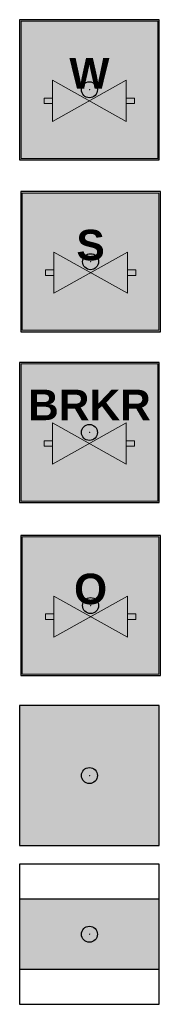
# Model space of a CAD drawing. Header units: millimetres. Extents: x -20879 to 80472, y -12121 to 39016.
# Tile 47 of 63: x 30685 to 31391, y 18758 to 23680. Entities that reach past the tile are written whole.
import ezdxf

# ---------------------------------------------------------------- set-up
doc = ezdxf.new("R2010")
doc.units = ezdxf.units.MM
doc.layers.add('DVD-VB-V_TEXT', color=7, linetype='Continuous')
doc.layers.add('FL6512--_NS', color=7, linetype='Continuous')
doc.layers.add('RVB-VB-V_Aanwijslijn', color=7, linetype='Continuous', true_color=0xff0001)
doc.styles.add('BURO-012', font='BUROFONT.shx', dxfattribs={"height": 1.2})
doc.styles.add('DVD_ALG 1.8mm_RE', font='arial.ttf', dxfattribs={"height": 1.8})

# ---------------------------------------------------------------- blocks, each defined once
blk = doc.blocks.new('RVB_NS_009_Icon')
at = {"layer": 'FL6512--_NS'}
h = blk.add_hatch(color=256, dxfattribs=at)
h.dxf.hatch_style = 1
h.paths.add_polyline_path([(3.499999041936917, 3.499999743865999), (-3.500000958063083, 3.499999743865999), (-3.500000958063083, -3.500000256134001), (3.499999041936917, -3.500000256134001)])
h.paths.add_polyline_path([(-3.430700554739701, 3.430699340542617), (3.430698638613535, 3.430699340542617), (3.430698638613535, -3.430699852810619), (-3.430700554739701, -3.430699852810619)], flags=16)
at = {"layer": 'FL6512--_NS', "linetype": 'Continuous', "lineweight": 0, "true_color": 0xf4f8f4}
h = blk.add_hatch(color=7, dxfattribs=at)
h.paths.add_polyline_path([(3.430698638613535, 3.430699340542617), (-3.430700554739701, 3.430699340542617), (-3.430700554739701, -3.430699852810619), (3.430698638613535, -3.430699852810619)])
h.paths.add_polyline_path([(1.848009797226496, 0.4722691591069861), (1.848009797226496, -0.4158026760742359), (2.263812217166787, -0.4158026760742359), (2.263812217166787, -0.6930042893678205), (1.848009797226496, -0.6930042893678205), (1.848009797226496, -1.581076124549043), (-9.58063196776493e-07, -0.5544034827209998), (-1.848011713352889, -1.581076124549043), (-1.848011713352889, -0.6930042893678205), (-2.263814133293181, -0.6930042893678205), (-2.263814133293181, -0.4158026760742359), (-1.848011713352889, -0.4158026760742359), (-1.848011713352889, 0.4722691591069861), (-9.58063196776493e-07, -0.5544034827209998)], flags=16)
at = {"layer": 'FL6512--_NS', "linetype": 'Continuous', "lineweight": 0, "true_color": 0x003478}
h = blk.add_hatch(color=156, dxfattribs=at)
h.paths.add_polyline_path([(-1.848011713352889, -1.581076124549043), (-9.580633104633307e-07, -0.5544034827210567), (-1.848011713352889, 0.4722691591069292)])
h.paths.add_polyline_path([(1.848009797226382, 0.4722691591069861), (-9.58063196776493e-07, -0.5544034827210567), (1.848009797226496, -1.581076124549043)])
at = {"layer": 'FL6512--_NS', "linetype": 'Continuous', "lineweight": 0, "true_color": 0x2e3032}
h = blk.add_hatch(color=250, dxfattribs=at)
h.paths.add_polyline_path([(-1.848011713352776, -0.6930042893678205), (-1.848011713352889, -0.4158026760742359), (-2.263814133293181, -0.4158026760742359), (-2.263814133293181, -0.6930042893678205)])
h.paths.add_polyline_path([(1.848009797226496, -0.4158026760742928), (1.848009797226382, -0.6930042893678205), (2.263812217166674, -0.6930042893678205), (2.263812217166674, -0.4158026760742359)])
at = {"layer": 'Defpoints'}
blk.add_lwpolyline([(-3.5, -3.5), (3.5, -3.5), (3.5, 3.5), (-3.5, 3.5)], close=True, dxfattribs=at)
at = {"layer": 'FL6512--_NS', "color": 250, "linetype": 'Continuous', "lineweight": 0, "true_color": 0x2e3032}
for points in [[(3.499999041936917, -3.500000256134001), (-3.500000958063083, -3.500000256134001), (-3.500000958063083, 3.499999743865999), (3.499999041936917, 3.499999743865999)], [(-1.848011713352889, -0.4158026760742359), (-2.263814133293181, -0.4158026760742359), (-2.263814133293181, -0.6930042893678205), (-1.848011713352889, -0.6930042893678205)], [(1.848009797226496, -0.4158026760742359), (2.263812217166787, -0.4158026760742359), (2.263812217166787, -0.6930042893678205), (1.848009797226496, -0.6930042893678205)]]:
    blk.add_lwpolyline(points, close=True, dxfattribs=at)
at = {"layer": 'FL6512--_NS', "color": 18, "linetype": 'Continuous', "lineweight": 0, "true_color": 0x000000}
for points in [[(3.430698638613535, -3.430699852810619), (-3.430700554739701, -3.430699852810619), (-3.430700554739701, 3.430699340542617), (3.430698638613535, 3.430699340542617)], [(-1.848011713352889, 0.4722691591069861), (1.848009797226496, -1.581076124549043), (1.848009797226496, 0.4722691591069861), (-1.848011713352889, -1.581076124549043)]]:
    blk.add_lwpolyline(points, close=True, dxfattribs=at)
at = {"layer": 'FL6512--_NS', "color": 250, "linetype": 'Continuous', "lineweight": 0, "true_color": 0x2e3032, "insert": (-9.58061946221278e-07, 0.8224508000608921), "char_height": 1.524608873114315, "width": 0.5625227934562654, "attachment_point": 5, "style": 'BURO-012'}
blk.add_mtext('{\\f@Arial Unicode MS|b1|i0|c0|p34;S}', dxfattribs=at)
blk = doc.blocks.new('RVB_NS_009')
at = {"layer": 'RVB-VB-V_Aanwijslijn'}
h = blk.add_hatch(color=256, dxfattribs=at)
h.dxf.hatch_style = 1
edge = h.paths.add_edge_path()
edge.add_arc((0, 0), 0.4, 0, 360)
at = {"layer": 'Defpoints'}
for points in [[(-0.01081208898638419, 0.007751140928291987), (0.01081208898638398, 0.007751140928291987)], [(-1.110223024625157e-16, 0.01657545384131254), (-1.040834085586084e-16, 0.007751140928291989)]]:
    blk.add_lwpolyline(points, dxfattribs=at)
at = {"layer": 'RVB-VB-V_Aanwijslijn'}
blk.add_line((0, 0.01033485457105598), (0, 0), dxfattribs=at)
blk.add_circle((0, 0), 0.4, dxfattribs=at)
blk.add_blockref('RVB_NS_009_Icon', (5.833335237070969e-08, 0))
at = {"layer": 'DVD-VB-V_TEXT', "lineweight": 5, "style": 'DVD_ALG 1.8mm_RE', "flags": 1}
blk.add_attdef('$RUIMTECODE', (8.120812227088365, 5.039125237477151), '', height=1.4, dxfattribs=at)
blk = doc.blocks.new('RVB_NS_010_Icon')
at = {"layer": 'FL6512--_NS', "true_color": 0x2e3032}
h = blk.add_hatch(color=250, dxfattribs=at)
h.dxf.hatch_style = 1
h.paths.add_polyline_path([(-3.500000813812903, 3.499999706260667), (-3.500000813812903, -3.500000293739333), (3.499999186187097, -3.500000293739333), (3.499999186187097, 3.499999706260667)])
h.paths.add_polyline_path([(3.430698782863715, 3.430699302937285), (3.430698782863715, -3.430699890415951), (-3.430700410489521, -3.430699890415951), (-3.430700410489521, 3.430699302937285)], flags=16)
h.paths.add_polyline_path([(-1.848011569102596, 0.4722691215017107), (-8.138130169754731e-07, -0.554403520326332), (1.848009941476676, 0.4722691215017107), (1.848009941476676, -0.4158027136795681), (2.263812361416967, -0.4158027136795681), (2.263812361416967, -0.6930043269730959), (1.848009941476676, -0.6930043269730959), (1.848009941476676, -1.581076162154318), (-8.138129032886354e-07, -0.554403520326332), (-1.848011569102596, -1.581076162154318), (-1.848011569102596, -0.6930043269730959), (-2.263813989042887, -0.6930043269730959), (-2.263813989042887, -0.4158027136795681), (-1.848011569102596, -0.4158027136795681)], flags=0)
h.paths.add_polyline_path([(-3.391145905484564, -0.3428611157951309), (3.248696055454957, -0.3428611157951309), (3.248696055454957, 3.251892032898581), (-3.391145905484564, 3.251892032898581)], flags=8)
at = {"layer": 'FL6512--_NS', "linetype": 'Continuous', "lineweight": 0, "true_color": 0xf4f8f4}
h = blk.add_hatch(color=7, dxfattribs=at)
h.paths.add_polyline_path([(3.430698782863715, 3.430699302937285), (-3.430700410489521, 3.430699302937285), (-3.430700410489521, -3.430699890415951), (3.430698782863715, -3.430699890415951)])
h.paths.add_polyline_path([(1.848009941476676, 0.4722691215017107), (1.848009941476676, -0.4158027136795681), (2.263812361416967, -0.4158027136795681), (2.263812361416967, -0.6930043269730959), (1.848009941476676, -0.6930043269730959), (1.848009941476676, -1.581076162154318), (-8.138130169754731e-07, -0.554403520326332), (-1.848011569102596, -1.581076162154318), (-1.848011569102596, -0.6930043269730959), (-2.263813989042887, -0.6930043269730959), (-2.263813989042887, -0.4158027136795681), (-1.848011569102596, -0.4158027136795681), (-1.848011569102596, 0.4722691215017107), (-8.138130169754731e-07, -0.554403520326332)], flags=16)
at = {"layer": 'FL6512--_NS', "linetype": 'Continuous', "lineweight": 0, "true_color": 0x003478}
h = blk.add_hatch(color=156, dxfattribs=at)
h.paths.add_polyline_path([(-1.848011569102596, -1.581076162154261), (-8.138130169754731e-07, -0.5544035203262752), (-1.848011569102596, 0.4722691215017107)])
h.paths.add_polyline_path([(1.848009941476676, 0.4722691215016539), (-8.138129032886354e-07, -0.554403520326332), (1.848009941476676, -1.581076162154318)])
at = {"layer": 'FL6512--_NS', "linetype": 'Continuous', "lineweight": 0, "true_color": 0x2e3032}
h = blk.add_hatch(color=250, dxfattribs=at)
h.paths.add_polyline_path([(-1.848011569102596, -0.6930043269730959), (-1.848011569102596, -0.4158027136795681), (-2.263813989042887, -0.4158027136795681), (-2.263813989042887, -0.6930043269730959)])
h.paths.add_polyline_path([(1.848009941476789, -0.4158027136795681), (1.848009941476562, -0.6930043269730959), (2.263812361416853, -0.6930043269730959), (2.263812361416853, -0.4158027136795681)])
at = {"layer": 'Defpoints'}
blk.add_lwpolyline([(-3.5, -3.5), (3.5, -3.5), (3.5, 3.5), (-3.5, 3.5)], close=True, dxfattribs=at)
at = {"layer": 'FL6512--_NS', "color": 250, "linetype": 'Continuous', "lineweight": 0, "true_color": 0x2e3032}
for points in [[(3.499999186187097, -3.500000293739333), (-3.500000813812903, -3.500000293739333), (-3.500000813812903, 3.499999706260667), (3.499999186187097, 3.499999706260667)], [(-1.848011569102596, 0.4722691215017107), (1.848009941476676, -1.581076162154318), (1.848009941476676, 0.4722691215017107), (-1.848011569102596, -1.581076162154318)], [(-1.848011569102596, -0.4158027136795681), (-2.263813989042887, -0.4158027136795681), (-2.263813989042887, -0.6930043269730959), (-1.848011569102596, -0.6930043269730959)], [(1.848009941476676, -0.4158027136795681), (2.263812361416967, -0.4158027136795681), (2.263812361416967, -0.6930043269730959), (1.848009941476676, -0.6930043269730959)]]:
    blk.add_lwpolyline(points, close=True, dxfattribs=at)
at = {"layer": 'FL6512--_NS', "color": 18, "linetype": 'Continuous', "lineweight": 0, "true_color": 0x000000}
blk.add_lwpolyline([(3.430698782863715, -3.430699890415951), (-3.430700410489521, -3.430699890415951), (-3.430700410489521, 3.430699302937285), (3.430698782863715, 3.430699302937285)], close=True, dxfattribs=at)
at = {"layer": 'FL6512--_NS', "color": 250, "linetype": 'Continuous', "lineweight": 0, "true_color": 0x2e3032, "insert": (-8.138130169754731e-07, 1.373485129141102), "char_height": 1.524608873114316, "width": 0.5625227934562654, "attachment_point": 5, "style": 'BURO-012'}
blk.add_mtext('{\\f@Arial Unicode MS|b1|i0|c0|p34;BRKR}', dxfattribs=at)
blk = doc.blocks.new('RVB_NS_010')
at = {"layer": 'RVB-VB-V_Aanwijslijn'}
h = blk.add_hatch(color=256, dxfattribs=at)
h.dxf.hatch_style = 1
edge = h.paths.add_edge_path()
edge.add_arc((0, 0), 0.4, 0, 360)
at = {"layer": 'Defpoints'}
for points in [[(-0.01081208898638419, 0.007751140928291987), (0.01081208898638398, 0.007751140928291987)], [(-1.110223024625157e-16, 0.01657545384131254), (-1.040834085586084e-16, 0.007751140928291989)]]:
    blk.add_lwpolyline(points, dxfattribs=at)
at = {"layer": 'RVB-VB-V_Aanwijslijn'}
blk.add_line((0, 0.01033485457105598), (0, 0), dxfattribs=at)
blk.add_circle((0, 0), 0.4, dxfattribs=at)
blk.add_blockref('RVB_NS_010_Icon', (5.833335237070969e-08, 0))
at = {"layer": 'DVD-VB-V_TEXT', "lineweight": 5, "style": 'DVD_ALG 1.8mm_RE', "flags": 1}
blk.add_attdef('$RUIMTECODE', (8.120812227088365, 5.039125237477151), '', height=1.4, dxfattribs=at)
blk = doc.blocks.new('RVB_NS_011_Icon')
at = {"layer": 'FL6512--_NS', "true_color": 0x2e3032}
h = blk.add_hatch(color=250, dxfattribs=at)
h.dxf.hatch_style = 1
h.paths.add_polyline_path([(3.500001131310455, 3.499999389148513), (-3.499998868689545, 3.499999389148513), (-3.499998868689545, -3.500000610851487), (3.500001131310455, -3.500000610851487)])
h.paths.add_polyline_path([(-3.430698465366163, 3.430698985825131), (3.430700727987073, 3.430698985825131), (3.430700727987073, -3.430700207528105), (-3.430698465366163, -3.430700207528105)], flags=16)
h.paths.add_polyline_path([(-1.848009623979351, 0.4722688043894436), (1.131310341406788e-06, -0.5544038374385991), (1.848011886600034, 0.4722688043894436), (1.848011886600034, -0.4158030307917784), (2.263814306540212, -0.4158030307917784), (2.263814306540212, -0.693004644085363), (1.848011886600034, -0.693004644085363), (1.848011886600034, -1.581076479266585), (1.131310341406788e-06, -0.5544038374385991), (-1.848009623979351, -1.581076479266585), (-1.848009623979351, -0.693004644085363), (-2.263812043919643, -0.693004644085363), (-2.263812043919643, -0.4158030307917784), (-1.848009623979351, -0.4158030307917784)], flags=0)
h.paths.add_polyline_path([(-1.209518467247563, -0.8938957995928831), (1.198166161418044, -0.8938957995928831), (1.198166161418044, 2.700857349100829), (-1.209518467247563, 2.700857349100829)], flags=8)
at = {"layer": 'FL6512--_NS', "linetype": 'Continuous', "lineweight": 0, "true_color": 0xf4f8f4}
h = blk.add_hatch(color=7, dxfattribs=at)
h.paths.add_polyline_path([(3.430700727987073, 3.430698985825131), (-3.430698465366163, 3.430698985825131), (-3.430698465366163, -3.430700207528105), (3.430700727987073, -3.430700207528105)])
h.paths.add_polyline_path([(1.848011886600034, 0.4722688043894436), (1.848011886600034, -0.4158030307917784), (2.263814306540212, -0.4158030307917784), (2.263814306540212, -0.693004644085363), (1.848011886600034, -0.693004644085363), (1.848011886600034, -1.581076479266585), (1.131310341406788e-06, -0.5544038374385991), (-1.848009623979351, -1.581076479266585), (-1.848009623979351, -0.693004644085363), (-2.263812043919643, -0.693004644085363), (-2.263812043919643, -0.4158030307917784), (-1.848009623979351, -0.4158030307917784), (-1.848009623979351, 0.4722688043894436), (1.131310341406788e-06, -0.5544038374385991)], flags=16)
at = {"layer": 'FL6512--_NS', "linetype": 'Continuous', "lineweight": 0, "true_color": 0x003478}
h = blk.add_hatch(color=156, dxfattribs=at)
h.paths.add_polyline_path([(-1.848009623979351, -1.581076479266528), (1.131310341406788e-06, -0.5544038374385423), (-1.848009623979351, 0.4722688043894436)])
h.paths.add_polyline_path([(1.848011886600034, 0.4722688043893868), (1.131310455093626e-06, -0.5544038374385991), (1.848011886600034, -1.581076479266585)])
at = {"layer": 'FL6512--_NS', "linetype": 'Continuous', "lineweight": 0, "true_color": 0x2e3032}
h = blk.add_hatch(color=250, dxfattribs=at)
h.paths.add_polyline_path([(-1.848009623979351, -0.693004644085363), (-1.848009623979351, -0.4158030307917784), (-2.263812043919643, -0.4158030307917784), (-2.263812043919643, -0.693004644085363)])
h.paths.add_polyline_path([(1.848011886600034, -0.4158030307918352), (1.84801188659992, -0.693004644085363), (2.263814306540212, -0.693004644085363), (2.263814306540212, -0.4158030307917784)])
at = {"layer": 'Defpoints'}
blk.add_lwpolyline([(-3.5, -3.5), (3.5, -3.5), (3.5, 3.5), (-3.5, 3.5)], close=True, dxfattribs=at)
at = {"layer": 'FL6512--_NS', "color": 250, "linetype": 'Continuous', "lineweight": 0, "true_color": 0x2e3032}
for points in [[(3.500001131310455, -3.500000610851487), (-3.499998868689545, -3.500000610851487), (-3.499998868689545, 3.499999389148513), (3.500001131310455, 3.499999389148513)], [(-1.848009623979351, -0.4158030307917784), (-2.263812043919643, -0.4158030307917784), (-2.263812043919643, -0.693004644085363), (-1.848009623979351, -0.693004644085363)], [(1.848011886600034, -0.4158030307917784), (2.263814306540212, -0.4158030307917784), (2.263814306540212, -0.693004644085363), (1.848011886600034, -0.693004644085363)]]:
    blk.add_lwpolyline(points, close=True, dxfattribs=at)
at = {"layer": 'FL6512--_NS', "color": 18, "linetype": 'Continuous', "lineweight": 0, "true_color": 0x000000}
for points in [[(3.430700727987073, -3.430700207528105), (-3.430698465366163, -3.430700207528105), (-3.430698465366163, 3.430698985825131), (3.430700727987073, 3.430698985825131)], [(-1.848009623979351, 0.4722688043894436), (1.848011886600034, -1.581076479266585), (1.848011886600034, 0.4722688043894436), (-1.848009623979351, -1.581076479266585)]]:
    blk.add_lwpolyline(points, close=True, dxfattribs=at)
at = {"layer": 'FL6512--_NS', "color": 250, "linetype": 'Continuous', "lineweight": 0, "true_color": 0x2e3032, "insert": (1.131311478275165e-06, 0.8224504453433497), "char_height": 1.524608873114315, "width": 0.5625227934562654, "attachment_point": 5, "style": 'BURO-012'}
blk.add_mtext('{\\f@Arial Unicode MS|b1|i0|c0|p34;O}', dxfattribs=at)
blk = doc.blocks.new('RVB_NS_011')
at = {"layer": 'RVB-VB-V_Aanwijslijn'}
h = blk.add_hatch(color=256, dxfattribs=at)
h.dxf.hatch_style = 1
edge = h.paths.add_edge_path()
edge.add_arc((0, 0), 0.4, 0, 360)
at = {"layer": 'Defpoints'}
for points in [[(-0.01081208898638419, 0.007751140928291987), (0.01081208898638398, 0.007751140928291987)], [(-1.110223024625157e-16, 0.01657545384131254), (-1.040834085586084e-16, 0.007751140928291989)]]:
    blk.add_lwpolyline(points, dxfattribs=at)
at = {"layer": 'RVB-VB-V_Aanwijslijn'}
blk.add_line((0, 0.01033485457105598), (0, 0), dxfattribs=at)
blk.add_circle((0, 0), 0.4, dxfattribs=at)
blk.add_blockref('RVB_NS_011_Icon', (5.833335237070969e-08, 0))
at = {"layer": 'DVD-VB-V_TEXT', "lineweight": 5, "style": 'DVD_ALG 1.8mm_RE', "flags": 1}
blk.add_attdef('$RUIMTECODE', (8.120812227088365, 5.039125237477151), '', height=1.4, dxfattribs=at)
blk = doc.blocks.new('RVB_NS_013_Icon')
at = {"layer": 'FL6512--_NS', "true_color": 0xfecb00}
h = blk.add_hatch(color=40, dxfattribs=at)
h.paths.add_polyline_path([(-3.5, 1.75), (-3.5, -1.75), (3.5, -1.75), (3.5, 1.75)])
h.paths.add_polyline_path([(0.06295141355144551, -0.1771327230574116), (-0.4009697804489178, 1.01853349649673), (1.65032714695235, 0.4160816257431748), (1.593086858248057, 0.7439089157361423), (2.382587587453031, 0.04428622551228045), (1.478608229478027, -0.2031470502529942), (1.612166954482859, 0.07004235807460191), (0.3338151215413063, 0.3250188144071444), (0.8980239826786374, -1.018533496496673), (-2.261047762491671, 0.2885929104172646), (-1.993930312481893, 0.3978686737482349), (-2.051169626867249, 0.7256959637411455)], flags=16)
at = {"layer": 'FL6512--_NS', "true_color": 0x2e3032}
blk.add_hatch(color=250, dxfattribs=at).paths.add_polyline_path([(0.898023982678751, -1.018533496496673), (0.33381512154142, 0.3250188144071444), (1.612166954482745, 0.07004235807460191), (1.478608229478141, -0.2031470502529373), (2.382587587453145, 0.04428622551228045), (1.593086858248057, 0.7439089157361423), (1.650327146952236, 0.4160816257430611), (-0.4009697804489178, 1.01853349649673), (0.06295141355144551, -0.1771327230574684), (-2.051169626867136, 0.7256959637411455), (-1.993930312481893, 0.3978686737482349), (-2.261047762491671, 0.2885929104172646)])
at = {"layer": 'Defpoints'}
blk.add_lwpolyline([(-3.5, -3.5), (3.5, -3.5), (3.5, 3.5), (-3.5, 3.5)], close=True, dxfattribs=at)
at = {"layer": 'FL6512--_NS', "color": 250, "linetype": 'Continuous', "true_color": 0x2e3032}
blk.add_lwpolyline([(-3.5, -1.75), (3.5, -1.75), (3.5, 1.75), (-3.5, 1.75)], close=True, dxfattribs=at)
blk = doc.blocks.new('RVB_NS_013')
at = {"layer": 'RVB-VB-V_Aanwijslijn'}
h = blk.add_hatch(color=256, dxfattribs=at)
h.dxf.hatch_style = 1
edge = h.paths.add_edge_path()
edge.add_arc((0, 0), 0.4, 0, 360)
at = {"layer": 'Defpoints'}
for points in [[(-0.01081208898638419, 0.007751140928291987), (0.01081208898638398, 0.007751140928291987)], [(-1.110223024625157e-16, 0.01657545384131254), (-1.040834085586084e-16, 0.007751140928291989)]]:
    blk.add_lwpolyline(points, dxfattribs=at)
at = {"layer": 'RVB-VB-V_Aanwijslijn'}
blk.add_line((0, 0.01033485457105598), (0, 0), dxfattribs=at)
blk.add_circle((0, 0), 0.4, dxfattribs=at)
blk.add_blockref('RVB_NS_013_Icon', (5.833335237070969e-08, 0))
at = {"layer": 'DVD-VB-V_TEXT', "lineweight": 5, "style": 'DVD_ALG 1.8mm_RE', "flags": 1}
blk.add_attdef('$RUIMTECODE', (8.120812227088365, 5.039125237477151), '', height=1.4, dxfattribs=at)
blk = doc.blocks.new('RVB_NS_008_v02_Icon')
at = {"layer": 'FL6512--_NS', "true_color": 0x2e3032}
h = blk.add_hatch(color=250, dxfattribs=at)
h.dxf.hatch_style = 1
h.paths.add_polyline_path([(-3.499998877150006, 3.500000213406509), (-3.499998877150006, -3.499999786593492), (3.500001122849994, -3.499999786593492), (3.500001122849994, 3.500000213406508)])
h.paths.add_polyline_path([(-3.430698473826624, 3.430699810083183), (-3.430698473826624, -3.43069938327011), (3.430700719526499, -3.43069938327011), (3.430700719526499, 3.430699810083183)], flags=16)
h.paths.add_polyline_path([(-1.382417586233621, -0.8938949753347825), (1.376226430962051, -0.8938949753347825), (1.376226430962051, 2.700858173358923), (-1.382417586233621, 2.700858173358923)], flags=8)
at = {"layer": 'FL6512--_NS', "linetype": 'Continuous', "lineweight": 0, "true_color": 0xf4f8f4}
h = blk.add_hatch(color=7, dxfattribs=at)
h.paths.add_polyline_path([(3.430700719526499, 3.430699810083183), (-3.430698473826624, 3.430699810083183), (-3.430698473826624, -3.43069938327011), (3.430700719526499, -3.43069938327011)])
h.paths.add_polyline_path([(1.848011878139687, 0.4722696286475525), (1.848011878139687, -0.4158022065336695), (2.263814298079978, -0.4158022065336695), (2.263814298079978, -0.6930038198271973), (1.848011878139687, -0.6930038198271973), (1.848011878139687, -1.581075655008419), (1.122850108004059e-06, -0.5544030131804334), (-1.848009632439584, -1.581075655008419), (-1.848009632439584, -0.6930038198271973), (-2.263812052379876, -0.6930038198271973), (-2.263812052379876, -0.4158022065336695), (-1.848009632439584, -0.4158022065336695), (-1.848009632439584, 0.4722696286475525), (1.122850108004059e-06, -0.5544030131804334)], flags=16)
at = {"layer": 'FL6512--_NS', "linetype": 'Continuous', "lineweight": 0, "true_color": 0x003478}
h = blk.add_hatch(color=156, dxfattribs=at)
h.paths.add_polyline_path([(-1.848009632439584, -1.581075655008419), (1.122850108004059e-06, -0.5544030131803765), (-1.848009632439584, 0.4722696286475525)])
h.paths.add_polyline_path([(1.848011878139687, 0.4722696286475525), (1.122850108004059e-06, -0.5544030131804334), (1.848011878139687, -1.581075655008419)])
at = {"layer": 'FL6512--_NS', "linetype": 'Continuous', "lineweight": 0, "true_color": 0x2e3032}
h = blk.add_hatch(color=250, dxfattribs=at)
h.paths.add_polyline_path([(-1.848009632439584, -0.6930038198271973), (-1.848009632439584, -0.4158022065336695), (-2.263812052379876, -0.4158022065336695), (-2.263812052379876, -0.6930038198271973)])
h.paths.add_polyline_path([(1.848011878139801, -0.4158022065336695), (1.848011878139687, -0.6930038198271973), (2.263814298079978, -0.6930038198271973), (2.263814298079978, -0.4158022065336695)])
at = {"layer": 'Defpoints'}
blk.add_lwpolyline([(-3.5, -3.5), (3.5, -3.5), (3.5, 3.5), (-3.5, 3.5)], close=True, dxfattribs=at)
at = {"layer": 'FL6512--_NS', "color": 250, "linetype": 'Continuous', "lineweight": 0, "true_color": 0x2e3032}
for points in [[(3.500001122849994, -3.499999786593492), (-3.499998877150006, -3.499999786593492), (-3.499998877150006, 3.500000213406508), (3.500001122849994, 3.500000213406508)], [(-1.848009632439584, -0.4158022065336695), (-2.263812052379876, -0.4158022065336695), (-2.263812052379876, -0.6930038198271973), (-1.848009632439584, -0.6930038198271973)], [(1.848011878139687, -0.4158022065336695), (2.263814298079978, -0.4158022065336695), (2.263814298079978, -0.6930038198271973), (1.848011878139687, -0.6930038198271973)]]:
    blk.add_lwpolyline(points, close=True, dxfattribs=at)
at = {"layer": 'FL6512--_NS', "color": 18, "linetype": 'Continuous', "lineweight": 0, "true_color": 0x000000}
for points in [[(3.430700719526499, -3.43069938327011), (-3.430698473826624, -3.43069938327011), (-3.430698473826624, 3.430699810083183), (3.430700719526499, 3.430699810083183)], [(-1.848009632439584, 0.4722696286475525), (1.848011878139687, -1.581075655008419), (1.848011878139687, 0.4722696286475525), (-1.848009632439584, -1.581075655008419)]]:
    blk.add_lwpolyline(points, close=True, dxfattribs=at)
at = {"layer": 'FL6512--_NS', "color": 250, "linetype": 'Continuous', "lineweight": 0, "true_color": 0x2e3032, "insert": (1.122851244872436e-06, 0.8224512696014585), "char_height": 1.524608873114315, "width": 0.5625227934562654, "attachment_point": 5, "style": 'BURO-012'}
blk.add_mtext('{\\f@Arial Unicode MS|b1|i0|c0|p34;W}', dxfattribs=at)
blk = doc.blocks.new('RVB_NS_008_v02')
at = {"layer": 'RVB-VB-V_Aanwijslijn'}
h = blk.add_hatch(color=256, dxfattribs=at)
h.dxf.hatch_style = 1
edge = h.paths.add_edge_path()
edge.add_arc((0, 0), 0.4, 0, 360)
at = {"layer": 'Defpoints'}
for points in [[(-0.01081208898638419, 0.007751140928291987), (0.01081208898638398, 0.007751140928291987)], [(-1.110223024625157e-16, 0.01657545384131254), (-1.040834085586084e-16, 0.007751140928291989)]]:
    blk.add_lwpolyline(points, dxfattribs=at)
at = {"layer": 'RVB-VB-V_Aanwijslijn'}
blk.add_line((0, 0.01033485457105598), (0, 0), dxfattribs=at)
blk.add_circle((0, 0), 0.4, dxfattribs=at)
blk.add_blockref('RVB_NS_008_v02_Icon', (5.833335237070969e-08, 0))
at = {"layer": 'DVD-VB-V_TEXT', "lineweight": 5, "style": 'DVD_ALG 1.8mm_RE', "flags": 1}
blk.add_attdef('$RUIMTECODE', (8.120812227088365, 5.039125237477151), '', height=1.4, dxfattribs=at)
blk = doc.blocks.new('RVB_NS_012_v03_Icon')
at = {"layer": 'FL6512--_NS', "lineweight": 0, "true_color": 0x008542}
h = blk.add_hatch(color=116, dxfattribs=at)
h.dxf.hatch_style = 1
edge = h.paths.add_edge_path(flags=16)
edge.add_line((-0.1658633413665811, 1.151733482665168), (-0.6569784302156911, 0.7266977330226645))
edge.add_line((-0.6569784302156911, 0.7266977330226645), (-0.8137768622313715, 0.3441515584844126))
edge.add_arc((-0.5045051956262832, -0.1645526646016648), 0.5953393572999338, 121.2979154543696, 150.0636942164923)
edge.add_arc((-1.235626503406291, 0.5285920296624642), 0.4507442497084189, 281.37018497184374, 298.51954873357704, ccw=False)
edge.add_arc((-1.23584117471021, 0.5252235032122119), 0.4474850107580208, 264.0069419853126, 281.48216250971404, ccw=False)
edge.add_arc((-1.677276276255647, 0.4841575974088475), 0.5647952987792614, 314.3357916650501, 334.8892770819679)
edge.add_line((-1.165860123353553, 0.2444760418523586), (-0.9965450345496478, 0.6050389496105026))
edge.add_line((-0.9965450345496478, 0.6050389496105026), (-0.9211557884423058, 0.6664283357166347))
edge.add_line((-0.9211557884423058, 0.6664283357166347), (-0.7539274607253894, 0.8022969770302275))
edge.add_line((-0.7539274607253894, 0.8022969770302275), (-0.4784102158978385, 1.026364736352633))
edge.add_line((-0.4784102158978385, 1.026364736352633), (-0.1658633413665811, 1.151733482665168))
edge = h.paths.add_edge_path(flags=16)
edge.add_arc((-9.340617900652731, 8.10379872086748), 13.4437028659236, 328.10910707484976, 335.4890574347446, ccw=False)
edge.add_arc((-0.5174767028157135, 2.78411166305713), 3.145281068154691, 322.8328943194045, 325.47435851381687, ccw=False)
edge.add_arc((0.5637849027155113, 2.168455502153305), 1.918610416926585, 298.6997767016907, 317.97032099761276, ccw=False)
edge.add_arc((-8.610762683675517, 24.649364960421), 26.18811181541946, 290.79215988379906, 292.6756989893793, ccw=False)
edge.add_line((0.6854681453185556, 0.1667733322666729), (-0.07073429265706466, -0.07003429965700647))
edge.add_line((-0.07073429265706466, -0.07003429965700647), (-0.5696893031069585, -0.2125528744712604))
edge.add_line((-0.5696893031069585, -0.2125528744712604), (-0.9322856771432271, -0.324691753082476))
edge.add_arc((-0.9476001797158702, -0.2501269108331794), 0.07612128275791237, 178.7998251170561, 281.6062956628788, ccw=False)
edge.add_arc((-0.4914962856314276, -0.1754897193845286), 0.5371974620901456, 160.0337873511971, 187.8147200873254, ccw=False)
edge.add_arc((-0.573786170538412, -0.1797688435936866), 0.4624317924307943, 135.5937856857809, 156.0507402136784, ccw=False)
edge.add_arc((-0.3993131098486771, -0.3243995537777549), 0.6885344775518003, 109.93650927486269, 137.1552593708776, ccw=False)
edge.add_line((-0.6340886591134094, 0.32287177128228), (-0.3288217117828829, 0.4122608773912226))
edge.add_line((-0.3288217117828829, 0.4122608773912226), (-0.2013529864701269, 0.4518104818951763))
edge.add_line((-0.2013529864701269, 0.4518104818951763), (0.3162918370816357, 0.692468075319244))
edge.add_arc((-2.706649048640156, -0.04766573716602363), 3.112229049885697, 13.75759789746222, 20.55493849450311)
edge.add_line((0.2074429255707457, 1.045054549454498), (0.1672633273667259, 1.140883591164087))
edge.add_line((0.1672633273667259, 1.140883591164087), (0.142273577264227, 1.190093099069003))
edge.add_arc((-0.04455780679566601, 1.11316160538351), 0.2020505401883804, 22.38037727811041, 51.47007336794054)
edge.add_line((0.08130418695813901, 1.271222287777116), (0.05330446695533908, 1.285712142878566))
edge.add_line((0.05330446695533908, 1.285712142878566), (-0.3431715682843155, 1.292012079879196))
edge.add_line((-0.3431715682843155, 1.292012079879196), (-0.4990600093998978, 1.28823211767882))
edge.add_line((-0.4990600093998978, 1.28823211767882), (-0.5382596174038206, 1.283192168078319))
edge.add_line((-0.5382596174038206, 1.283192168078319), (-0.8267967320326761, 1.178543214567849))
edge.add_line((-0.8267967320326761, 1.178543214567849), (-1.031894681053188, 1.104133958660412))
edge.add_line((-1.031894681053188, 1.104133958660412), (-1.12149378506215, 1.036094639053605))
edge.add_line((-1.12149378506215, 1.036094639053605), (-1.593499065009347, 0.6777682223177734))
edge.add_line((-1.593499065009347, 0.6777682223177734), (-1.768357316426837, 0.291652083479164))
edge.add_arc((-2.202213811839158, 0.4881543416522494), 0.4762820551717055, 245.6167787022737, 335.63327976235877, ccw=False)
edge.add_line((-2.39884101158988, 0.05435445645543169), (-2.003134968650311, 0.9273857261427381))
edge.add_line((-2.003134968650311, 0.9273857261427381), (-1.978565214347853, 0.9705052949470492))
edge.add_line((-1.978565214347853, 0.9705052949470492), (-1.972055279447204, 0.9786952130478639))
edge.add_line((-1.972055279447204, 0.9786952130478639), (-1.964215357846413, 0.9883551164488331))
edge.add_line((-1.964215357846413, 0.9883551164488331), (-1.927395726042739, 1.0220947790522))
edge.add_line((-1.927395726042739, 1.0220947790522), (-1.29194208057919, 1.504809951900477))
edge.add_line((-1.29194208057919, 1.504809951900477), (-1.271712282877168, 1.518669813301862))
edge.add_line((-1.271712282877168, 1.518669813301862), (-1.253722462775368, 1.528399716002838))
edge.add_line((-1.253722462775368, 1.528399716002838), (-1.251202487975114, 1.529869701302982))
edge.add_line((-1.251202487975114, 1.529869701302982), (-1.227122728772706, 1.539879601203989))
edge.add_line((-1.227122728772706, 1.539879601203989), (-0.5071099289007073, 1.84955650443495))
edge.add_arc((-0.3081296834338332, 1.416386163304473), 0.4766861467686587, 92.33630143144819, 114.67206130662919, ccw=False)
edge.add_arc((-42.52322347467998, 821.61510163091), 820.8077295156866, 272.9467308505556, 273.0421379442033)
edge.add_arc((1.025520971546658, 2.322734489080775), 0.3588542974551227, 271.8897402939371, 346.2701742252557)
edge.add_arc((0.621819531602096, 2.529287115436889), 0.8068835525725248, 338.8049068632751, 343.4290539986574)
edge.add_arc((-17.27305644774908, 7.865368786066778), 19.48040354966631, 343.3972927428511, 345.1706228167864)
edge.add_line((1.558499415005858, 2.87952620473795), (2.891566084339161, 2.87952620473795))
edge.add_line((2.891566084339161, 2.87952620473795), (2.891566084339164, 2.526449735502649))
h.paths.add_polyline_path([(-2.892406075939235, -2.225522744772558), (-0.4247907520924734, -2.225522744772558), (-0.4247907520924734, -2.459670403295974), (-0.6027289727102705, -2.459670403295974), (-0.6027289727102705, -2.342491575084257), (-2.892406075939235, -2.342491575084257)], flags=16)
edge = h.paths.add_edge_path(flags=16)
edge.add_line((0.7892071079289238, -2.857826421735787), (-0.7814371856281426, -2.857826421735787))
edge.add_line((-0.7814371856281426, -2.857826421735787), (-0.7814371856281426, -2.539749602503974))
edge.add_line((-0.7814371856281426, -2.539749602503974), (-0.2269027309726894, -2.539749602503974))
edge.add_line((-0.2269027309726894, -2.539749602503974), (-0.2269027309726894, -1.141513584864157))
edge.add_line((-0.2269027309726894, -1.141513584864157), (-0.8085969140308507, -1.141513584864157))
edge.add_arc((0.06110622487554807, -1.14340250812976), 0.869705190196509, 134.5971850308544, 179.8755585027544, ccw=False)
edge.add_arc((-0.02177049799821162, -1.101384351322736), 0.782153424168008, 88.12030069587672, 132.4348369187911, ccw=False)
edge.add_arc((0.01370145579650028, -1.162010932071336), 0.8424163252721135, 59.019629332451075, 90.6676703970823, ccw=False)
edge.add_arc((0.02263812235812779, -1.103063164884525), 0.7876043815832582, 11.642909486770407, 57.36941142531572, ccw=False)
edge.add_arc((-0.07651251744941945, -1.141921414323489), 0.8927394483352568, 0.026174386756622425, 12.801367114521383, ccw=False)
edge.add_line((0.8162268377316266, -1.141513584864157), (0.2345326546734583, -1.141513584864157))
edge.add_line((0.2345326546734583, -1.141513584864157), (0.2345326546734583, -2.539749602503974))
edge.add_line((0.2345326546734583, -2.539749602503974), (0.7892071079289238, -2.539749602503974))
edge.add_line((0.7892071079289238, -2.539749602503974), (0.7892071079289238, -2.857826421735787))
h.paths.add_polyline_path([(2.864336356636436, -2.342491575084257), (0.6104988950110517, -2.342491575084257), (0.6104988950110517, -2.459670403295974), (0.4325606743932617, -2.459670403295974), (0.4325606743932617, -2.225522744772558), (2.864336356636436, -2.225522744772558)], flags=16)
edge = h.paths.add_edge_path(flags=16)
edge.add_line((-0.8348466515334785, 0.8638963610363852), (-1.076484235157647, 0.6674783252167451))
edge.add_line((-1.076484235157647, 0.6674783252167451), (-1.254948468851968, 0.2870383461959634))
edge.add_arc((-1.677583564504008, 0.4845238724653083), 0.4664986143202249, 306.51200391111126, 334.9546347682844, ccw=False)
edge.add_arc((-1.679503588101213, 0.4868902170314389), 0.4695429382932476, 291.09865725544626, 306.52850537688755, ccw=False)
edge.add_arc((-1.678233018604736, 0.4884749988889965), 0.4705673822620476, 250.3959863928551, 290.884863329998, ccw=False)
edge.add_arc((-2.202189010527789, 0.4891235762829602), 0.5754049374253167, 309.5090109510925, 335.7158696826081)
edge.add_line((-1.677697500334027, 0.2524814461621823), (-1.513839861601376, 0.6142088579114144))
edge.add_line((-1.513839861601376, 0.6142088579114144), (-1.205142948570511, 0.8486365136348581))
edge.add_line((-1.205142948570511, 0.8486365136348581), (-1.045474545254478, 0.9698053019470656))
edge.add_line((-1.045474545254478, 0.9698053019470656), (-0.984155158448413, 1.016494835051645))
edge.add_line((-0.984155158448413, 1.016494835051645), (-0.6912780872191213, 1.122683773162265))
edge.add_line((-0.6912780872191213, 1.122683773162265), (-0.5117298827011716, 1.187783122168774))
edge.add_line((-0.5117298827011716, 1.187783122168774), (-0.4602103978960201, 1.191283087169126))
edge.add_line((-0.4602103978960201, 1.191283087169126), (-0.3281917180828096, 1.193103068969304))
edge.add_line((-0.3281917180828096, 1.193103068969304), (-0.5290897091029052, 1.112463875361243))
edge.add_line((-0.5290897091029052, 1.112463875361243), (-0.6664283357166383, 1.000884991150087))
edge.add_line((-0.6664283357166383, 1.000884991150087), (-0.8348466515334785, 0.8638963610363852))
h.paths.add_polyline_path([(-0.08606413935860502, 1.090274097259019), (0.05162448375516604, 1.150403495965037), (0.08900410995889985, 1.073614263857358), (-0.2896221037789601, 0.7486775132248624), (-0.4012709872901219, 0.4931800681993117), (-0.6888281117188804, 0.4039309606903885), (-0.5753592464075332, 0.6667783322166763)], flags=16)
h.paths.add_polyline_path([(-3.5, 3.5), (-3.5, -3.5), (3.5, -3.5), (3.5, 3.5)])
at = {"layer": 'FL6512--_NS', "lineweight": 0, "true_color": 0xf4f8f4}
h = blk.add_hatch(color=7, dxfattribs=at)
h.dxf.hatch_style = 1
edge = h.paths.add_edge_path()
edge.add_arc((-9.340617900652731, 8.10379872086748), 13.4437028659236, 328.1091070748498, 335.4890574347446)
edge.add_line((2.891566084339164, 2.526449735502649), (2.891566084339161, 2.87952620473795))
edge.add_line((2.891566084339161, 2.87952620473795), (1.558499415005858, 2.87952620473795))
edge.add_arc((-17.27305644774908, 7.865368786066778), 19.48040354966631, 343.3972927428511, 345.1706228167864, ccw=False)
edge.add_arc((0.621819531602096, 2.529287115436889), 0.8068835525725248, 338.80490686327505, 343.4290539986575, ccw=False)
edge.add_arc((1.025520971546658, 2.322734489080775), 0.3588542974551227, 271.889740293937, 346.27017422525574, ccw=False)
edge.add_arc((-42.52322347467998, 821.61510163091), 820.8077295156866, 272.9467308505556, 273.04213794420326, ccw=False)
edge.add_arc((-0.3081296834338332, 1.416386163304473), 0.4766861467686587, 92.33630143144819, 114.6720613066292)
edge.add_line((-0.5071099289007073, 1.84955650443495), (-1.227122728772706, 1.539879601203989))
edge.add_line((-1.227122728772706, 1.539879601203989), (-1.251202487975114, 1.529869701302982))
edge.add_line((-1.251202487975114, 1.529869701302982), (-1.253722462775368, 1.528399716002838))
edge.add_line((-1.253722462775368, 1.528399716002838), (-1.271712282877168, 1.518669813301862))
edge.add_line((-1.271712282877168, 1.518669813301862), (-1.29194208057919, 1.504809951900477))
edge.add_line((-1.29194208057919, 1.504809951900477), (-1.927395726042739, 1.0220947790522))
edge.add_line((-1.927395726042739, 1.0220947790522), (-1.964215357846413, 0.9883551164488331))
edge.add_line((-1.964215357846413, 0.9883551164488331), (-1.972055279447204, 0.9786952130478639))
edge.add_line((-1.972055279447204, 0.9786952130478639), (-1.978565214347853, 0.9705052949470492))
edge.add_line((-1.978565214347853, 0.9705052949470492), (-2.003134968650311, 0.9273857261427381))
edge.add_line((-2.003134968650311, 0.9273857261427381), (-2.39884101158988, 0.05435445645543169))
edge.add_arc((-2.202213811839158, 0.4881543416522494), 0.4762820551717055, 245.6167787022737, 335.6332797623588)
edge.add_line((-1.768357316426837, 0.291652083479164), (-1.593499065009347, 0.6777682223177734))
edge.add_line((-1.593499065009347, 0.6777682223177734), (-1.12149378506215, 1.036094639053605))
edge.add_line((-1.12149378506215, 1.036094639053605), (-1.031894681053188, 1.104133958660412))
edge.add_line((-1.031894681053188, 1.104133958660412), (-0.8267967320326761, 1.178543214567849))
edge.add_line((-0.8267967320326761, 1.178543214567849), (-0.5382596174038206, 1.283192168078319))
edge.add_line((-0.5382596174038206, 1.283192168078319), (-0.4990600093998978, 1.28823211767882))
edge.add_line((-0.4990600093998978, 1.28823211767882), (-0.3431715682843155, 1.292012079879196))
edge.add_line((-0.3431715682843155, 1.292012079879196), (0.05330446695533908, 1.285712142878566))
edge.add_line((0.05330446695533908, 1.285712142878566), (0.08130418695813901, 1.271222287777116))
edge.add_arc((-0.04455780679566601, 1.11316160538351), 0.2020505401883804, 22.380377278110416, 51.470073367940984, ccw=False)
edge.add_line((0.142273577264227, 1.190093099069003), (0.1672633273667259, 1.140883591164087))
edge.add_line((0.1672633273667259, 1.140883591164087), (0.2074429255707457, 1.045054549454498))
edge.add_arc((-2.706649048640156, -0.04766573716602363), 3.112229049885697, 13.757597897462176, 20.55493849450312, ccw=False)
edge.add_line((0.3162918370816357, 0.692468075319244), (-0.2013529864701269, 0.4518104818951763))
edge.add_line((-0.2013529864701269, 0.4518104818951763), (-0.3288217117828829, 0.4122608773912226))
edge.add_line((-0.3288217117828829, 0.4122608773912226), (-0.6340886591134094, 0.32287177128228))
edge.add_arc((-0.3993131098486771, -0.3243995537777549), 0.6885344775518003, 109.9365092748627, 137.1552593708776)
edge.add_arc((-0.573786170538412, -0.1797688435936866), 0.4624317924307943, 135.5937856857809, 156.0507402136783)
edge.add_arc((-0.4914962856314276, -0.1754897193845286), 0.5371974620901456, 160.0337873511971, 187.8147200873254)
edge.add_arc((-0.9476001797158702, -0.2501269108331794), 0.07612128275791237, 178.7998251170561, 281.6062956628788)
edge.add_line((-0.9322856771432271, -0.324691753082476), (-0.5696893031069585, -0.2125528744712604))
edge.add_line((-0.5696893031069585, -0.2125528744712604), (-0.07073429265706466, -0.07003429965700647))
edge.add_line((-0.07073429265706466, -0.07003429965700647), (0.6854681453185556, 0.1667733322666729))
edge.add_arc((-8.610762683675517, 24.649364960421), 26.18811181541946, 290.7921598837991, 292.6756989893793)
edge.add_arc((0.5637849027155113, 2.168455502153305), 1.918610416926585, 298.6997767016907, 317.9703209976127)
edge.add_arc((-0.5174767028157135, 2.78411166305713), 3.145281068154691, 322.8328943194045, 325.4743585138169)
edge = h.paths.add_edge_path(flags=17)
edge.add_line((-1.076484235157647, 0.6674783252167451), (-0.8348466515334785, 0.8638963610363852))
edge.add_line((-0.8348466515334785, 0.8638963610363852), (-0.6664283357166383, 1.000884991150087))
edge.add_line((-0.6664283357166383, 1.000884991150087), (-0.5290897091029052, 1.112463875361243))
edge.add_line((-0.5290897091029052, 1.112463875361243), (-0.3281917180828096, 1.193103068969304))
edge.add_line((-0.3281917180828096, 1.193103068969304), (-0.4602103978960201, 1.191283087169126))
edge.add_line((-0.4602103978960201, 1.191283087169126), (-0.5117298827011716, 1.187783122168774))
edge.add_line((-0.5117298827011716, 1.187783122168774), (-0.6912780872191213, 1.122683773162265))
edge.add_line((-0.6912780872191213, 1.122683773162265), (-0.984155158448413, 1.016494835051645))
edge.add_line((-0.984155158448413, 1.016494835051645), (-1.045474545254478, 0.9698053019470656))
edge.add_line((-1.045474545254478, 0.9698053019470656), (-1.205142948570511, 0.8486365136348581))
edge.add_line((-1.205142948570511, 0.8486365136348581), (-1.513839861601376, 0.6142088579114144))
edge.add_line((-1.513839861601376, 0.6142088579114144), (-1.677697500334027, 0.2524814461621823))
edge.add_arc((-2.202189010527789, 0.4891235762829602), 0.5754049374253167, 309.5090109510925, 335.7158696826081, ccw=False)
edge.add_arc((-1.678233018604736, 0.4884749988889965), 0.4705673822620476, 250.395986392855, 290.884863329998)
edge.add_arc((-1.679503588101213, 0.4868902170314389), 0.4695429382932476, 291.0986572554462, 306.5285053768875)
edge.add_arc((-1.677583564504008, 0.4845238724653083), 0.4664986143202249, 306.5120039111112, 334.9546347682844)
edge.add_line((-1.254948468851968, 0.2870383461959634), (-1.076484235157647, 0.6674783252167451))
edge = h.paths.add_edge_path(flags=17)
edge.add_line((-0.6569784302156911, 0.7266977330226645), (-0.1658633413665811, 1.151733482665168))
edge.add_line((-0.1658633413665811, 1.151733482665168), (-0.4784102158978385, 1.026364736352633))
edge.add_line((-0.4784102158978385, 1.026364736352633), (-0.7539274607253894, 0.8022969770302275))
edge.add_line((-0.7539274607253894, 0.8022969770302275), (-0.9211557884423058, 0.6664283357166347))
edge.add_line((-0.9211557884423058, 0.6664283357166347), (-0.9965450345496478, 0.6050389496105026))
edge.add_line((-0.9965450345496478, 0.6050389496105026), (-1.165860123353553, 0.2444760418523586))
edge.add_arc((-1.677276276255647, 0.4841575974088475), 0.5647952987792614, 314.33579166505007, 334.8892770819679, ccw=False)
edge.add_arc((-1.23584117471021, 0.5252235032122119), 0.4474850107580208, 264.0069419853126, 281.482162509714)
edge.add_arc((-1.235626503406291, 0.5285920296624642), 0.4507442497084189, 281.3701849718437, 298.5195487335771)
edge.add_arc((-0.5045051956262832, -0.1645526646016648), 0.5953393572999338, 121.29791545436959, 150.0636942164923, ccw=False)
edge.add_line((-0.8137768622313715, 0.3441515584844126), (-0.6569784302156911, 0.7266977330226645))
h.paths.add_polyline_path([(0.05162448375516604, 1.150403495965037), (-0.08606413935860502, 1.090274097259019), (-0.5753592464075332, 0.6667783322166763), (-0.6888281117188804, 0.4039309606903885), (-0.4012709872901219, 0.4931800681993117), (-0.2896221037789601, 0.7486775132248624), (0.08900410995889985, 1.073614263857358)], flags=17)
edge = h.paths.add_edge_path()
edge.add_line((-0.7814371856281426, -2.857826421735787), (0.7892071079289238, -2.857826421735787))
edge.add_line((0.7892071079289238, -2.857826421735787), (0.7892071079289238, -2.539749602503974))
edge.add_line((0.7892071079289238, -2.539749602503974), (0.2345326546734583, -2.539749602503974))
edge.add_line((0.2345326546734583, -2.539749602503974), (0.2345326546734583, -1.141513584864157))
edge.add_line((0.2345326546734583, -1.141513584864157), (0.8162268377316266, -1.141513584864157))
edge.add_arc((-0.07651251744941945, -1.141921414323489), 0.8927394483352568, 0.02617438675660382, 12.8013671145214)
edge.add_arc((0.02263812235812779, -1.103063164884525), 0.7876043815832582, 11.64290948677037, 57.36941142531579)
edge.add_arc((0.01370145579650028, -1.162010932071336), 0.8424163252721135, 59.01962933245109, 90.66767039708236)
edge.add_arc((-0.02177049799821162, -1.101384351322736), 0.782153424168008, 88.12030069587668, 132.4348369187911)
edge.add_arc((0.06110622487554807, -1.14340250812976), 0.869705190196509, 134.5971850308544, 179.8755585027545)
edge.add_line((-0.8085969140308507, -1.141513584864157), (-0.2269027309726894, -1.141513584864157))
edge.add_line((-0.2269027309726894, -1.141513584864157), (-0.2269027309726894, -2.539749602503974))
edge.add_line((-0.2269027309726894, -2.539749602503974), (-0.7814371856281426, -2.539749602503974))
edge.add_line((-0.7814371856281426, -2.539749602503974), (-0.7814371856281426, -2.857826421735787))
h.paths.add_polyline_path([(-0.4247907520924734, -2.225522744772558), (-2.892406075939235, -2.225522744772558), (-2.892406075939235, -2.342491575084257), (-0.6027289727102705, -2.342491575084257), (-0.6027289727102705, -2.459670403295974), (-0.4247907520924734, -2.459670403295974)])
h.paths.add_polyline_path([(0.6104988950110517, -2.342491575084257), (2.864336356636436, -2.342491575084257), (2.864336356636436, -2.225522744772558), (0.4325606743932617, -2.225522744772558), (0.4325606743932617, -2.459670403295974), (0.6104988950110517, -2.459670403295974)])
at = {"layer": 'Defpoints'}
blk.add_lwpolyline([(-3.5, -3.5), (3.5, -3.5), (3.5, 3.5), (-3.5, 3.5)], close=True, dxfattribs=at)
blk = doc.blocks.new('RVB_NS_012_v03')
at = {"layer": 'RVB-VB-V_Aanwijslijn'}
h = blk.add_hatch(color=256, dxfattribs=at)
h.dxf.hatch_style = 1
edge = h.paths.add_edge_path()
edge.add_arc((0, 0), 0.4, 0, 360)
at = {"layer": 'Defpoints'}
for points in [[(-0.01081208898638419, 0.007751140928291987), (0.01081208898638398, 0.007751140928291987)], [(-1.110223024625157e-16, 0.01657545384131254), (-1.040834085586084e-16, 0.007751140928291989)]]:
    blk.add_lwpolyline(points, dxfattribs=at)
at = {"layer": 'RVB-VB-V_Aanwijslijn'}
blk.add_line((0, 0.01033485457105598), (0, 0), dxfattribs=at)
blk.add_circle((0, 0), 0.4, dxfattribs=at)
blk.add_blockref('RVB_NS_012_v03_Icon', (5.833335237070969e-08, 0))
at = {"layer": 'DVD-VB-V_TEXT', "lineweight": 5, "style": 'DVD_ALG 1.8mm_RE', "flags": 1}
blk.add_attdef('$RUIMTECODE', (8.120812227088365, 5.039125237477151), '', height=1.4, dxfattribs=at)

msp = doc.modelspace()

# ---------------------------------------------------------------- block references
at = {"lineweight": 0, "xscale": 100, "yscale": 100, "zscale": 100}
for name, p in [('RVB_NS_008_v02', (31035.28725272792, 23329.70788080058)), ('RVB_NS_012_v03', (31035.28736501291, 19901.61940003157))]:
    msp.add_blockref(name, p, dxfattribs=at)
at = {"xscale": 100, "yscale": 100, "zscale": 100}
for name, p in [('RVB_NS_009', (31041.28746081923, 22470.18264019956)), ('RVB_NS_010', (31035.28744639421, 21616.65735640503)), ('RVB_NS_011', (31041.28725188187, 20751.13210056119)), ('RVB_NS_013', (31035.28736501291, 19108.13854319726))]:
    msp.add_blockref(name, p, dxfattribs=at)

doc.saveas('drawing.dxf')
